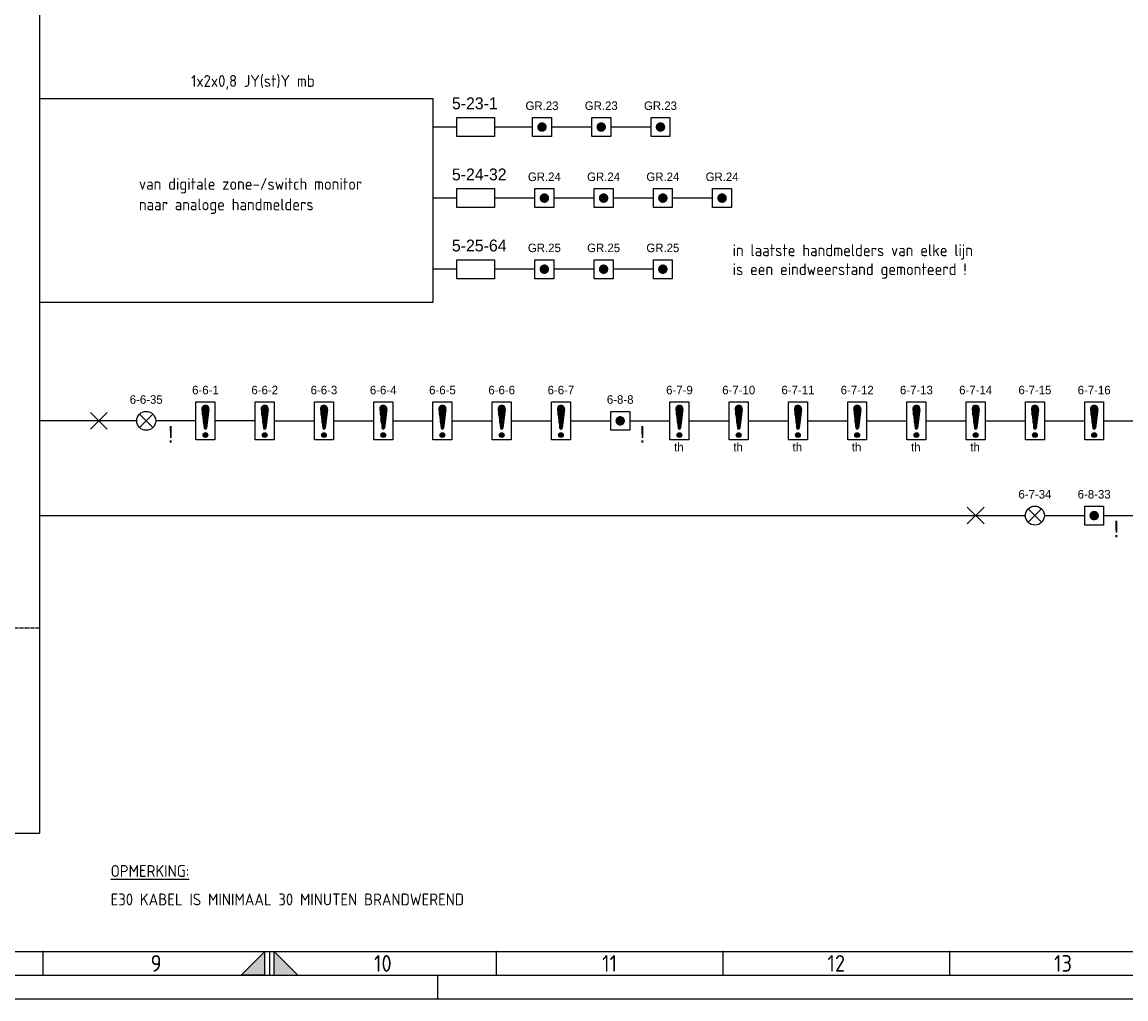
# Model space of a CAD drawing. Extents: x 0 to 841, y 0 to 420.
# Tile 2 of 8: x 373 to 606, y 0 to 206. Entities that reach past the tile are written whole.
import ezdxf
from ezdxf.enums import TextEntityAlignment as Align

# ---------------------------------------------------------------- set-up
doc = ezdxf.new("R2010")
doc.units = 0
doc.linetypes.add('DASHED', pattern=[0.75, 0.5, -0.25])
doc.linetypes.add('DASHED2', pattern=[0.375, 0.25, -0.125])
doc.layers.get('0').update_dxf_attribs({"linetype": 'CONTINUOUS'})
for name, color, linetype in [('BL$2----', 7, 'CONTINUOUS'), ('BLKSCH', 3, 'CONTINUOUS'), ('E--L$2A-_KADER', 7, 'CONTINUOUS'), ('E--L6511_BRANDM', 3, 'CONTINUOUS'), ('EL$1----', 3, 'CONTINUOUS'), ('EL6511--', 3, 'CONTINUOUS')]:
    doc.layers.add(name, color=color, linetype=linetype)
doc.styles.add('BURO-018', font='BUROFONT.shx', dxfattribs={"height": 1.8})
doc.styles.add('BURO-025', font='BUROFONT.shx', dxfattribs={"height": 2.5})
doc.styles.add('BURO-035', font='BUROFONT.shx', dxfattribs={"height": 3.5})
doc.styles.add('ISO', font='isocp.shx')
doc.styles.get("Standard").update_dxf_attribs({"font": 'isocp.shx'})

# ---------------------------------------------------------------- blocks, each defined once
blk = doc.blocks.new('E00124')
at = {"color": 0, "linetype": 'CONTINUOUS'}
for p, q in [((-2, 5), (2, 5)), ((-2, 1), (-2, 5)), ((2, 5), (2, 1)), ((2, 1), (-2, 1))]:
    blk.add_line(p, q, dxfattribs=at)
at = {"color": 0, "linetype": 'CONTINUOUS', "const_width": 1}
blk.add_lwpolyline([(-0.5, 3, 1), (0.5, 3, 1)], format="xyb", close=True, dxfattribs=at)
at = {"color": 0, "linetype": 'CONTINUOUS', "style": 'BURO-018', "flags": 1}
blk.add_attdef('E_MATCODE', (0, 0), '', height=1.8, dxfattribs=at)
blk = doc.blocks.new('*X2')
at = {"color": 0}
for p, q in [((159.4, 200.26), (159.4, 201.95)), ((159.6, 198.67), (159.6, 202.13)), ((159.8, 197.35), (159.8, 202.22)), ((160, 197.25), (160, 202.25)), ((160.2, 197.35), (160.2, 202.22)), ((160.4, 198.67), (160.4, 202.13)), ((160.6, 200.26), (160.6, 201.95)), ((159.6, 195.7), (159.6, 196.3)), ((159.8, 195.54), (159.8, 196.46)), ((160, 195.5), (160, 196.5)), ((160.2, 195.54), (160.2, 196.46)), ((160.4, 195.7), (160.4, 196.3))]:
    blk.add_line(p, q, dxfattribs=at)
blk = doc.blocks.new('1116A7')
at = {"color": 0, "linetype": 'CONTINUOUS'}
for p, q in [((-2, -4), (-2, 4)), ((-2, 4), (2, 4)), ((-0.74, 2.41), (-0.25, -1.53)), ((0.74, 2.41), (0.25, -1.53)), ((2, 4), (2, -4)), ((2, -4), (-2, -4))]:
    blk.add_line(p, q, dxfattribs=at)
blk.add_circle((0, -3), 0.5, dxfattribs=at)
for centre, radius, start, end in [((0, 2.5), 0.75, 352.8192, 187.1808), ((0, -1.5), 0.25, 187.1808, 352.8192)]:
    blk.add_arc(centre, radius, start, end, dxfattribs=at)
blk.add_blockref('*X2', (-160, -199), dxfattribs=at)
at = {"color": 0, "linetype": 'CONTINUOUS', "style": 'BURO-018', "flags": 1}
blk.add_attdef('E_MATCODE', (0, 0), '', height=1.8, dxfattribs=at)
blk = doc.blocks.new('E00024')
at = {"color": 0, "linetype": 'CONTINUOUS'}
for p, q in [((-1.41, 1.59), (1.41, 4.41)), ((-1.41, 4.41), (1.41, 1.59))]:
    blk.add_line(p, q, dxfattribs=at)
blk.add_circle((0, 3), 2, dxfattribs=at)
at = {"color": 0, "linetype": 'CONTINUOUS', "style": 'BURO-018', "flags": 1}
blk.add_attdef('E_MATCODE', (0, 0), '', height=1.8, dxfattribs=at)
blk = doc.blocks.new('A2-1')
at = {"layer": 'E--L$2A-_KADER', "color": 5}
blk.add_line((20, 10), (831, 10), dxfattribs=at)
at = {"layer": 'E--L$2A-_KADER', "color": 3}
for p, q in [((377.67, 10), (377.67, 5)), ((419.5, 5), (424.5, 10)), ((419.5, 5), (424.5, 10)), ((424.5, 5), (424.5, 10)), ((424.5, 5), (424.5, 10)), ((425.5, 10), (425.5, 5)), ((431.5, 5), (426.5, 10)), ((431.5, 5), (426.5, 10)), ((426.5, 5), (426.5, 10)), ((426.5, 5), (426.5, 10)), ((473.33, 10), (473.33, 5)), ((473.33, 10), (473.33, 5)), ((521.17, 10), (521.17, 5)), ((569, 10), (569, 5)), ((15, 5), (836, 5)), ((424.5, 5), (419.5, 5)), ((424.5, 5), (419.5, 5)), ((426.5, 5), (431.5, 5)), ((426.5, 5), (431.5, 5))]:
    blk.add_line(p, q, dxfattribs=at)
at = {"layer": 'E--L$2A-_KADER', "color": 2}
for p, q in [((461, 0), (461, 5)), ((0, 0), (841, 0))]:
    blk.add_line(p, q, dxfattribs=at)
at = {"layer": 'E--L$2A-_KADER', "color": 3}
for p in [(377.67, 10), (473.33, 10), (473.33, 10), (521.17, 10), (569, 10)]:
    blk.add_point(p, dxfattribs=at)
for points in [[(424.5, 10), (424.5, 10), (424.5, 5), (419.5, 5)], [(426.5, 10), (426.5, 5), (431.5, 5)]]:
    blk.add_solid(points, dxfattribs=at)
for s, p in [('9', (401.58, 7.5)), ('10', (449.42, 7.5)), ('11', (497.25, 7.5)), ('12', (545.08, 7.5)), ('13', (592.92, 7.5))]:
    blk.add_text(s, height=3.5, dxfattribs=at).set_placement(p, align=Align.MIDDLE)
blk = doc.blocks.new('0715A1')
at = {"color": 0, "linetype": 'CONTINUOUS'}
for p, q in [((-4, -2), (-4, 2)), ((-4, 2), (4, 2)), ((4, 2), (4, -2)), ((4, -2), (-4, -2))]:
    blk.add_line(p, q, dxfattribs=at)
at = {"color": 0, "linetype": 'CONTINUOUS', "style": 'BURO-018'}
blk.add_attdef('E_ASK1', text='', height=1.8, dxfattribs=at).set_placement((-1, 3), align=Align.RIGHT)
blk.add_attdef('E_KODE', text='', height=1.8, dxfattribs=at).set_placement((3, 5), align=Align.MIDDLE_LEFT)
at = {"color": 0, "linetype": 'CONTINUOUS', "style": 'BURO-018', "flags": 1}
for tag, p in [('E_ID', (0, 0)), ('E_MATCODE', (0, -3))]:
    blk.add_attdef(tag, p, '', height=1.8, dxfattribs=at)
at = {"color": 0, "linetype": 'CONTINUOUS', "style": 'BURO-018'}
blk.add_attdef('E_ASK2', text='', height=1.8, dxfattribs=at).set_placement((-1, -3), align=Align.TOP_RIGHT)

msp = doc.modelspace()

# ---------------------------------------------------------------- linework, layer by layer
at = {"layer": 'BLKSCH'}
for p, q in [((377, 400), (377, 35)), ((377, 190), (460, 190)), ((460, 190), (460, 147)), ((465, 184), (460, 184)), ((465, 169), (460, 169)), ((465, 154), (460, 154)), ((460, 147), (377, 147)), ((387.73, 123.77), (391.27, 120.23)), ((387.73, 120.23), (391.27, 123.77)), ((426.5, 122), (435, 122)), ((439, 122), (447.5, 122)), ((451.5, 122), (460, 122)), ((464, 122), (472.5, 122)), ((476.5, 122), (485, 122)), ((489, 122), (497.5, 122)), ((501.5, 122), (510, 122)), ((514, 122), (522.5, 122)), ((526.5, 122), (535, 122)), ((539, 122), (547.5, 122)), ((551.5, 122), (560, 122)), ((564, 122), (572.5, 122)), ((576.5, 122), (585, 122)), ((589, 122), (597.5, 122)), ((601.5, 122), (610, 122)), ((572.73, 103.77), (576.27, 100.23)), ((572.73, 100.23), (576.27, 103.77)), ((377, 102), (585, 102)), ((589, 102), (597.5, 102)), ((601.5, 102), (610, 102)), ((317, 35), (377, 35))]:
    msp.add_line(p, q, dxfattribs=at)
at = {"layer": 'E--L6511_BRANDM', "linetype": 'DASHED2', "ltscale": 0.5}
msp.add_line((377, 78.26), (317, 78.26), dxfattribs=at)
at = {"layer": 'EL6511--'}
for p, q in [((481, 184), (473, 184)), ((493.5, 184), (485, 184)), ((506, 184), (497.5, 184)), ((481.5, 169), (473, 169)), ((494, 169), (485.5, 169)), ((506.5, 169), (498, 169)), ((519, 169), (510.5, 169)), ((481.5, 154), (473, 154)), ((494, 154), (485.5, 154)), ((506.5, 154), (498, 154)), ((389.5, 122), (377, 122)), ((397.5, 122), (389.5, 122)), ((410, 122), (401.5, 122)), ((422.5, 122), (414, 122))]:
    msp.add_line(p, q, dxfattribs=at)

# ---------------------------------------------------------------- block references
at = {"layer": 'BL$2----'}
msp.add_blockref('A2-1', (0, 0), dxfattribs=at)
at = {"layer": 'EL$1----'}
ref = msp.add_blockref('0715A1', (469, 184), dxfattribs=at)
ref.add_attrib('E_KODE', '5-23-1', dxfattribs={"layer": '0', "color": 7, "linetype": 'CONTINUOUS', "height": 2.5, "style": 'BURO-025'}).set_placement((464, 189), align=Align.MIDDLE_LEFT)
ref = msp.add_blockref('0715A1', (469, 169), dxfattribs=at)
ref.add_attrib('E_KODE', '5-24-32', dxfattribs={"layer": '0', "color": 7, "linetype": 'CONTINUOUS', "height": 2.5, "style": 'BURO-025'}).set_placement((464, 174), align=Align.MIDDLE_LEFT)
ref = msp.add_blockref('0715A1', (469, 154), dxfattribs=at)
ref.add_attrib('E_KODE', '5-25-64', dxfattribs={"layer": '0', "color": 7, "linetype": 'CONTINUOUS', "height": 2.5, "style": 'BURO-025'}).set_placement((464, 159), align=Align.MIDDLE_LEFT)
at = {"layer": 'EL6511--'}
ref = msp.add_blockref('E00124', (483, 181), dxfattribs=at)
ref.add_attrib('E_TEXT1', 'GR.23', dxfattribs={"layer": '0', "color": 1, "linetype": 'CONTINUOUS', "height": 1.8, "style": 'BURO-018'}).set_placement((483, 188.5), align=Align.MIDDLE)
ref = msp.add_blockref('E00124', (495.5, 181), dxfattribs=at)
ref.add_attrib('E_TEXT1', 'GR.23', dxfattribs={"layer": '0', "color": 1, "linetype": 'CONTINUOUS', "height": 1.8, "style": 'BURO-018'}).set_placement((495.5, 188.5), align=Align.MIDDLE)
ref = msp.add_blockref('E00124', (508, 181), dxfattribs=at)
ref.add_attrib('E_TEXT1', 'GR.23', dxfattribs={"layer": '0', "color": 1, "linetype": 'CONTINUOUS', "height": 1.8, "style": 'BURO-018'}).set_placement((508, 188.5), align=Align.MIDDLE)
ref = msp.add_blockref('E00124', (483.5, 166), dxfattribs=at)
ref.add_attrib('E_TEXT1', 'GR.24', dxfattribs={"layer": '0', "color": 1, "linetype": 'CONTINUOUS', "height": 1.8, "style": 'BURO-018'}).set_placement((483.5, 173.5), align=Align.MIDDLE)
ref = msp.add_blockref('E00124', (496, 166), dxfattribs=at)
ref.add_attrib('E_TEXT1', 'GR.24', dxfattribs={"layer": '0', "color": 1, "linetype": 'CONTINUOUS', "height": 1.8, "style": 'BURO-018'}).set_placement((496, 173.5), align=Align.MIDDLE)
ref = msp.add_blockref('E00124', (508.5, 166), dxfattribs=at)
ref.add_attrib('E_TEXT1', 'GR.24', dxfattribs={"layer": '0', "color": 1, "linetype": 'CONTINUOUS', "height": 1.8, "style": 'BURO-018'}).set_placement((508.5, 173.5), align=Align.MIDDLE)
ref = msp.add_blockref('E00124', (521, 166), dxfattribs=at)
ref.add_attrib('E_TEXT1', 'GR.24', dxfattribs={"layer": '0', "color": 1, "linetype": 'CONTINUOUS', "height": 1.8, "style": 'BURO-018'}).set_placement((521, 173.5), align=Align.MIDDLE)
ref = msp.add_blockref('E00124', (483.5, 151), dxfattribs=at)
ref.add_attrib('E_TEXT1', 'GR.25', dxfattribs={"layer": '0', "color": 1, "linetype": 'CONTINUOUS', "height": 1.8, "style": 'BURO-018'}).set_placement((483.5, 158.5), align=Align.MIDDLE)
ref = msp.add_blockref('E00124', (496, 151), dxfattribs=at)
ref.add_attrib('E_TEXT1', 'GR.25', dxfattribs={"layer": '0', "color": 1, "linetype": 'CONTINUOUS', "height": 1.8, "style": 'BURO-018'}).set_placement((496, 158.5), align=Align.MIDDLE)
ref = msp.add_blockref('E00124', (508.5, 151), dxfattribs=at)
ref.add_attrib('E_TEXT1', 'GR.25', dxfattribs={"layer": '0', "color": 1, "linetype": 'CONTINUOUS', "height": 1.8, "style": 'BURO-018'}).set_placement((508.5, 158.5), align=Align.MIDDLE)
ref = msp.add_blockref('1116A7', (412, 122), dxfattribs=at)
ref.add_attrib('E_TEXT1', '6-6-1', dxfattribs={"layer": '0', "color": 1, "linetype": 'CONTINUOUS', "height": 1.8, "style": 'BURO-018'}).set_placement((412, 128.5), align=Align.MIDDLE)
ref = msp.add_blockref('1116A7', (424.5, 122), dxfattribs=at)
ref.add_attrib('E_TEXT1', '6-6-2', dxfattribs={"layer": '0', "color": 1, "linetype": 'CONTINUOUS', "height": 1.8, "style": 'BURO-018'}).set_placement((424.5, 128.5), align=Align.MIDDLE)
ref = msp.add_blockref('1116A7', (437, 122), dxfattribs=at)
ref.add_attrib('E_TEXT1', '6-6-3', dxfattribs={"layer": '0', "color": 1, "linetype": 'CONTINUOUS', "height": 1.8, "style": 'BURO-018'}).set_placement((437, 128.5), align=Align.MIDDLE)
ref = msp.add_blockref('1116A7', (449.5, 122), dxfattribs=at)
ref.add_attrib('E_TEXT1', '6-6-4', dxfattribs={"layer": '0', "color": 1, "linetype": 'CONTINUOUS', "height": 1.8, "style": 'BURO-018'}).set_placement((449.5, 128.5), align=Align.MIDDLE)
ref = msp.add_blockref('1116A7', (462, 122), dxfattribs=at)
ref.add_attrib('E_TEXT1', '6-6-5', dxfattribs={"layer": '0', "color": 1, "linetype": 'CONTINUOUS', "height": 1.8, "style": 'BURO-018'}).set_placement((462, 128.5), align=Align.MIDDLE)
ref = msp.add_blockref('1116A7', (474.5, 122), dxfattribs=at)
ref.add_attrib('E_TEXT1', '6-6-6', dxfattribs={"layer": '0', "color": 1, "linetype": 'CONTINUOUS', "height": 1.8, "style": 'BURO-018'}).set_placement((474.5, 128.5), align=Align.MIDDLE)
ref = msp.add_blockref('1116A7', (487, 122), dxfattribs=at)
ref.add_attrib('E_TEXT1', '6-6-7', dxfattribs={"layer": '0', "color": 1, "linetype": 'CONTINUOUS', "height": 1.8, "style": 'BURO-018'}).set_placement((487, 128.5), align=Align.MIDDLE)
ref = msp.add_blockref('1116A7', (512, 122), dxfattribs=at)
ref.add_attrib('E_TEXT1', '6-7-9', dxfattribs={"layer": '0', "color": 1, "linetype": 'CONTINUOUS', "height": 1.8, "style": 'BURO-018'}).set_placement((512, 128.5), align=Align.MIDDLE)
ref.add_attrib('E_MATCODE', 'th', (510.87, 115.56), dxfattribs={"layer": '0', "color": 1, "linetype": 'CONTINUOUS', "height": 1.8, "style": 'BURO-018'})
ref = msp.add_blockref('1116A7', (524.5, 122), dxfattribs=at)
ref.add_attrib('E_TEXT1', '6-7-10', dxfattribs={"layer": '0', "color": 1, "linetype": 'CONTINUOUS', "height": 1.8, "style": 'BURO-018'}).set_placement((524.5, 128.5), align=Align.MIDDLE)
ref.add_attrib('E_MATCODE', 'th', (523.37, 115.56), dxfattribs={"layer": '0', "color": 1, "linetype": 'CONTINUOUS', "height": 1.8, "style": 'BURO-018'})
ref = msp.add_blockref('1116A7', (537, 122), dxfattribs=at)
ref.add_attrib('E_TEXT1', '6-7-11', dxfattribs={"layer": '0', "color": 1, "linetype": 'CONTINUOUS', "height": 1.8, "style": 'BURO-018'}).set_placement((537, 128.5), align=Align.MIDDLE)
ref.add_attrib('E_MATCODE', 'th', (535.87, 115.56), dxfattribs={"layer": '0', "color": 1, "linetype": 'CONTINUOUS', "height": 1.8, "style": 'BURO-018'})
ref = msp.add_blockref('1116A7', (549.5, 122), dxfattribs=at)
ref.add_attrib('E_TEXT1', '6-7-12', dxfattribs={"layer": '0', "color": 1, "linetype": 'CONTINUOUS', "height": 1.8, "style": 'BURO-018'}).set_placement((549.5, 128.5), align=Align.MIDDLE)
ref.add_attrib('E_MATCODE', 'th', (548.37, 115.56), dxfattribs={"layer": '0', "color": 1, "linetype": 'CONTINUOUS', "height": 1.8, "style": 'BURO-018'})
ref = msp.add_blockref('1116A7', (562, 122), dxfattribs=at)
ref.add_attrib('E_TEXT1', '6-7-13', dxfattribs={"layer": '0', "color": 1, "linetype": 'CONTINUOUS', "height": 1.8, "style": 'BURO-018'}).set_placement((562, 128.5), align=Align.MIDDLE)
ref.add_attrib('E_MATCODE', 'th', (560.87, 115.56), dxfattribs={"layer": '0', "color": 1, "linetype": 'CONTINUOUS', "height": 1.8, "style": 'BURO-018'})
ref = msp.add_blockref('1116A7', (574.5, 122), dxfattribs=at)
ref.add_attrib('E_TEXT1', '6-7-14', dxfattribs={"layer": '0', "color": 1, "linetype": 'CONTINUOUS', "height": 1.8, "style": 'BURO-018'}).set_placement((574.5, 128.5), align=Align.MIDDLE)
ref.add_attrib('E_MATCODE', 'th', (573.37, 115.56), dxfattribs={"layer": '0', "color": 1, "linetype": 'CONTINUOUS', "height": 1.8, "style": 'BURO-018'})
ref = msp.add_blockref('1116A7', (587, 122), dxfattribs=at)
ref.add_attrib('E_TEXT1', '6-7-15', dxfattribs={"layer": '0', "color": 1, "linetype": 'CONTINUOUS', "height": 1.8, "style": 'BURO-018'}).set_placement((587, 128.5), align=Align.MIDDLE)
ref = msp.add_blockref('1116A7', (599.5, 122), dxfattribs=at)
ref.add_attrib('E_TEXT1', '6-7-16', dxfattribs={"layer": '0', "color": 1, "linetype": 'CONTINUOUS', "height": 1.8, "style": 'BURO-018'}).set_placement((599.5, 128.5), align=Align.MIDDLE)
ref = msp.add_blockref('E00024', (399.5, 119), dxfattribs=at)
ref.add_attrib('E_TEXT1', '6-6-35', dxfattribs={"layer": '0', "color": 1, "linetype": 'CONTINUOUS', "height": 1.8, "style": 'BURO-018'}).set_placement((399.5, 126.5), align=Align.MIDDLE)
ref = msp.add_blockref('E00124', (499.5, 119), dxfattribs=at)
ref.add_attrib('E_TEXT1', '6-8-8', dxfattribs={"layer": '0', "color": 1, "linetype": 'CONTINUOUS', "height": 1.8, "style": 'BURO-018'}).set_placement((499.5, 126.5), align=Align.MIDDLE)
ref = msp.add_blockref('E00024', (587, 99), dxfattribs=at)
ref.add_attrib('E_TEXT1', '6-7-34', dxfattribs={"layer": '0', "color": 1, "linetype": 'CONTINUOUS', "height": 1.8, "style": 'BURO-018'}).set_placement((587, 106.5), align=Align.MIDDLE)
ref = msp.add_blockref('E00124', (599.5, 99), dxfattribs=at)
ref.add_attrib('E_TEXT1', '6-8-33', dxfattribs={"layer": '0', "color": 1, "linetype": 'CONTINUOUS', "height": 1.8, "style": 'BURO-018'}).set_placement((599.5, 106.5), align=Align.MIDDLE)

# ---------------------------------------------------------------- texts
at = {"layer": 'BLKSCH', "color": 2, "style": 'BURO-035'}
for p in [(404.03, 117.42), (503.53, 117.42), (603.53, 97.42)]:
    msp.add_text('!', height=3.5, dxfattribs=at).set_placement(p)
at = {"layer": 'E--L6511_BRANDM', "color": 2, "style": 'ISO'}
for s, p in [('1x2x0,8 JY(st)Y mb', (408.96, 192.48)), ('van digitale zone-/switch monitor', (397.96, 170.75)), ('naar analoge handmelders', (397.96, 166.42)), ('in laatste handmelders van elke lijn', (523.22, 156.75)), ('is een eindweerstand gemonteerd !', (523.22, 152.75))]:
    msp.add_text(s, height=2.5, dxfattribs=at).set_placement(p)
at = {"layer": 'E--L6511_BRANDM', "linetype": 'DASHED', "style": 'ISO'}
for s, p in [('%%uOPMERKING:', (392, 25.75)), ('E30 KABEL IS MINIMAAL 30 MINUTEN BRANDWEREND', (392, 19.75))]:
    msp.add_text(s, height=2.5, dxfattribs=at).set_placement(p)

doc.saveas('drawing.dxf')
